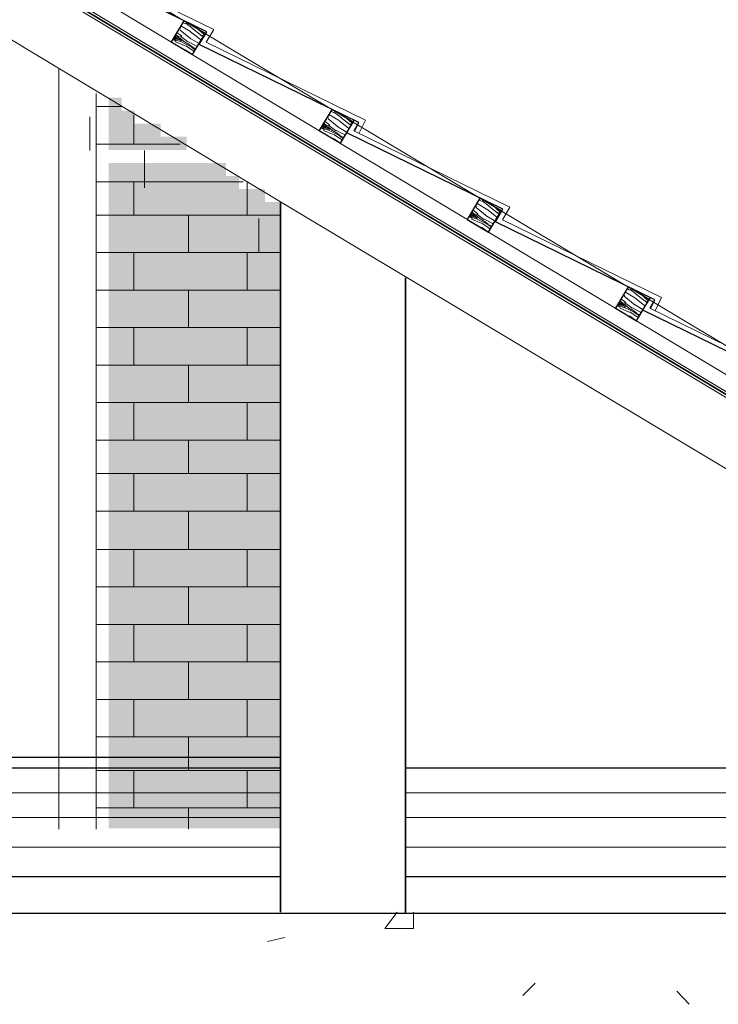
# Model space of a CAD drawing. Header units: millimetres. Extents: x -740 to 33545, y -26688 to 22494.
# Tile 206 of 256: x 9722 to 9864, y 13457 to 13656. Entities that reach past the tile are written whole.
import ezdxf
from ezdxf.lldxf.tags import DXFTag
from ezdxf.xclip import XClip

# ---------------------------------------------------------------- set-up
doc = ezdxf.new("R2010")
doc.units = ezdxf.units.MM
doc.header["$MEASUREMENT"] = 0
doc.header["$XCLIPFRAME"] = 0
for name, color, linetype, lineweight in [('A_istniejące ściany', 252, 'Continuous', 35), ('A_izolacja', 252, 'Continuous', 9), ('A_l.przerywana', 252, 'ICAD_ISO03W100', 9), ('A_ściany projektowane', 252, 'Continuous', 35), ('l. przekrojowa', 252, 'Continuous', 30), ('l.widokowa', 252, 'Continuous', 15), ('l.wypełnien', 252, 'Continuous', 5)]:
    doc.layers.add(name, color=color, linetype=linetype, lineweight=lineweight)
doc.linetypes.add('BATTING', pattern='A,0.00254,-2.54,[134,ltypeshp.shx,S=2.54,R=0,X=-2.54,Y=0],-5.08,[134,ltypeshp.shx,S=2.54,R=180,X=2.54,Y=0],-2.54', length=10.16254)
tags = doc.linetypes.add('ICAD_ISO03W100', pattern=[30, 12, -18]).pattern_tags.tags
tags[6:7] = [DXFTag(74, 4), DXFTag(75, 0), DXFTag(340, '0'), DXFTag(46, 1.0), DXFTag(50, 0.0), DXFTag(44, 0.0), DXFTag(45, 0.0)]
tags[4:5] = [DXFTag(74, 4), DXFTag(75, 0), DXFTag(340, '0'), DXFTag(46, 1.0), DXFTag(50, 0.0), DXFTag(44, 0.0), DXFTag(45, 0.0)]
pattern_1 = [(159.362504, (10544.6766, -2864.7126), (-56.602861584, 22.27366581), [1.11803, -110.68536]), (149.057704, (10543.63, -2864.319), (-3.43511, 13.718601), [1.1, -8.9]), (130.622804, (10542.687, -2863.753), (-12.0119779, 18.8603351), [0.94868, -30.67409]), (336.182704, (10542.0692, -2863.0329), (-65.17972982, 27.41537904), [0.80623, -79.81635]), (334.252104, (10542.8068, -2863.3585), (-90.91028372, 42.84064307), [1.10454, -109.34907]), (315.021504, (10543.8016, -2863.8383), (20.58883636, -24.00207817), [1.23693, -39.99412]), (139.595404, (10543.9905, -2864.3013), (-37.74254931, 34.28557092), [0.60828, -60.21935]), (155.397904, (10543.5273, -2863.907), (73.756594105, -32.55709118), [0.90554, -89.64831]), (323.347104, (10542.7039, -2863.53), (72.04994424, -54.85257296), [1.00499, -99.49377]), (340.367604, (10543.5102, -2864.13), (-39.44916255, 11.99015022), [0.5099, -50.48029]), (154.252104, (10545.3971, -2865.2612), (90.91028372, -42.84064307), [1.10454, -109.34907]), (160.367604, (10544.4022, -2864.7813), (39.44916255, -11.99015022), [1.0198, -49.97039]), (149.057704, (10543.442, -2864.439), (-3.43511, 13.718601), [1.2, -8.8]), (128.501704, (10542.4125, -2863.8217), (-32.600824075, 42.86241375), [0.8544, -84.58564]), (145.2436037, (10541.8806, -2863.15305), (-114.934197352, 80.561340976), [1.50333, -148.82963]), (154.252104, (10540.6455, -2862.296), (90.91028372, -42.84064307), [1.10454, -109.34907]), (149.057704, (10539.651, -2861.816), (-3.43511, 13.718601), [1.1, -8.9]), (143.863304, (10547.284, -2866.39235), (-80.626841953, 59.994272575), [1.10454, -109.34907]), (154.252104, (10546.392, -2865.741), (90.91028372, -42.84064307), [1.10454, -109.34907]), (149.057704, (10547.387, -2866.221), (-3.43511, 13.718601), [0.6, -9.4]), (143.863304, (10546.87225, -2865.9123), (-80.626841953, 59.994272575), [1.10454, -109.34907]), (149.057704, (10545.98, -2865.261), (-3.43511, 13.718601), [1, -9]), (138.752904, (10545.1225, -2864.7468), (46.319423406, -39.427289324), [1.11803, -110.68536]), (143.863304, (10544.2819, -2864.0096), (-80.626841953, 59.994272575), [1.10454, -109.34907]), (154.252104, (10543.3899, -2863.3583), (90.91028372, -42.84064307), [1.10454, -109.34907]), (154.252104, (10542.395, -2862.8785), (90.91028372, -42.84064307), [1.10454, -109.34907]), (157.187804, (10541.4001, -2862.3986), (56.60287446, -22.27362129), [1.41421, -69.29646]), (149.057704, (10540.097, -2861.85), (-3.43511, 13.718601), [1.5, -8.5]), (161.586504, (10537.3546, -2867.2021), (-48.02602469, 17.13187653), [0.92195, -91.27349]), (154.768304, (10536.4798, -2866.9109), (82.333448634, -37.69883899), [1.00499, -99.49377]), (140.927604, (10537.3546, -2867.2021), (-46.31939021, 39.42732166), [0.70711, -70.00357]), (139.595404, (10536.8056, -2866.7564), (-37.74254931, 34.28557092), [1.21655, -59.61107]), (149.057704, (10544.456, -2871.11), (-3.43511, 13.718601), [1.2, -8.8]), (158.520004, (10543.4268, -2870.4926), (48.02602105, -17.13189142), [0.60828, -60.21935]), (307.256304, (10542.8608, -2870.2699), (-20.5888245, 24.00209266), [0.53852, -53.31313]), (316.0631037, (10543.1868, -2870.6985), (-66.908229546, 63.42940353), [1.33417, -132.08247]), (156.182704, (10536.4111, -2866.6365), (65.17972982, -27.41537904), [0.80623, -79.81635]), (141.932704, (10536.4111, -2866.6365), (-54.89625662, 44.56906099), [0.80623, -79.81635]), (149.057704, (10544.353, -2871.281), (-3.43511, 13.718601), [0.8, -9.2]), (315.021504, (10543.667, -2870.8698), (20.58883636, -24.00207817), [0.82462, -40.40644]), (152.4242037, (10542.6206, -2869.89267), (142.371487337, -73.690973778), [1.70294, -168.59093]), (151.3483037, (10541.1111, -2869.10434), (210.9862617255, -114.825071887), [2.502, -247.69792]), (145.8779037, (10538.91546, -2867.9047), (-140.664851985, 95.986453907), [1.80278, -178.47479]), (139.595404, (10537.423, -2866.8934), (-37.74254931, 34.28557092), [1.82483, -59.0028]), (138.752904, (10543.9933, -2871.8815), (46.319423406, -39.427289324), [1.11803, -110.68536]), (133.112304, (10543.1527, -2871.1444), (29.16567905, -29.14383716), [1.45602, -71.34508]), (149.057704, (10542.158, -2870.081), (-3.43511, 13.718601), [1.3, -8.7]), (157.187804, (10541.0426, -2869.413), (56.60287446, -22.27362129), [1.41421, -69.29646]), (145.4814037, (10539.739, -2868.86476), (-123.511143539, 85.702961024), [1.60312, -158.70907]), (157.8039037, (10538.4181, -2867.9563), (-65.17975129, 27.415322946), [1.31529, -130.21417]), (163.093904, (10537.2003, -2867.4594), (30.87230726, -6.84840007), [1.23693, -39.99412]), (149.057704, (10536.017, -2867.1), (-3.43511, 13.718601), [0.7, -9.3]), (334.252104, (10542.6206, -2869.8927), (-90.91028372, 42.84064307), [2.20907, -108.24454]), (153.8213037, (10544.816, -2870.5092), (99.487122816, -47.982421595), [2.40832, -118.00763]), (149.057704, (10542.655, -2869.447), (-3.43511, 13.718601), [2.3, -7.7]), (144.9721037, (10540.682, -2868.26416), (-106.357399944, 75.419513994), [2.80713, -137.54955]), (149.057704, (10538.383, -2866.653), (-3.43511, 13.718601), [2.5, -7.5]), (141.932704, (10543.7362, -2872.3104), (-54.89625662, 44.56906099), [2.41868, -78.2039]), (142.717504, (10541.832, -2870.8191), (-63.47308699, 49.71082968), [1.81108, -88.74277]), (151.5473037, (10540.39103, -2869.722), (193.832658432, -104.541388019), [2.30217, -227.91512]), (155.5775037, (10538.36694, -2868.62517), (238.423480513, -107.954817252), [3.52278, -348.75552]), (146.0449037, (10547.07836, -2866.7354), (-149.241636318, 101.128308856), [1.90263, -188.36035]), (157.187804, (10545.5002, -2865.6727), (56.60287446, -22.27362129), [2.12132, -68.58936]), (151.4436037, (10543.5448, -2864.85026), (202.409342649, -109.683439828), [2.40208, -237.80616]), (138.4380037, (10541.4349, -2863.702), (84.061866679, -73.712972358), [1.62788, -161.16032]), (149.057704, (10540.217, -2862.622), (-3.43511, 13.718601), [2, -8]), (152.2375037, (10547.69537, -2865.7062), (150.948250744, -78.832896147), [1.80278, -178.47479]), (143.0487037, (10546.1001, -2864.86646), (80.626813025, -59.994302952), [1.9105, -189.13923]), (142.3479037, (10544.57335, -2863.718), (72.049995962, -54.8525173), [1.71172, -169.4607]), (154.768304, (10543.2181, -2862.6724), (82.333448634, -37.69883899), [2.00998, -98.48878]), (161.1525037, (10541.3999, -2861.81554), (87.475214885, -29.12193258), [1.43178, -141.74643]), (139.595404, (10540.0449, -2861.353), (-37.74254931, 34.28557092), [1.21655, -59.61107]), (145.2436037, (10546.71844, -2867.3358), (-114.934197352, 80.561340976), [1.50333, -148.82963]), (161.8620037, (10545.48332, -2866.47877), (126.924380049, -41.11204913), [2.2561, -223.35418]), (149.057704, (10543.339, -2865.776), (-3.43511, 13.718601), [2.5, -7.5]), (143.6174037, (10541.1951, -2864.491), (89.203704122, -65.136000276), [2.1095, -208.84073]), (142.3479037, (10539.4968, -2863.2397), (72.049995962, -54.8525173), [1.71172, -169.4607]), (149.057704, (10548.055, -2865.106), (-3.43511, 13.718601), [1.7, -8.3]), (140.927604, (10546.5972, -2864.2317), (-46.31939021, 39.42732166), [2.82843, -67.88225]), (151.4436037, (10544.40137, -2862.44896), (202.409342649, -109.683439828), [2.40208, -237.80616]), (154.5852037, (10542.2915, -2861.3007), (-190.3974003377, 90.8230770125), [3.11448, -308.33375]), (142.2149037, (10543.3763, -2872.91076), (135.523009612, -104.563449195), [2.51794, -249.27563]), (149.057704, (10541.386, -2871.368), (-3.43511, 13.718601), [2.8, -7.2]), (152.7099037, (10538.98482, -2869.92833), (276.1659606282, -142.2405109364), [4.70956, -466.24691]), (149.057704, (10545.176, -2869.909), (-3.43511, 13.718601), [2.4, -7.6]), (144.2941037, (10543.1175, -2868.67484), (-89.203719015, 65.135987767), [2.40832, -118.00763]), (150.9053037, (10541.16186, -2867.2693), (262.447391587, -145.6755583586), [3.10161, -307.05964]), (151.7840037, (10538.4516, -2865.7611), (176.678841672, -94.258088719), [2.10238, -208.13558]), (154.252104, (10545.9986, -2868.5366), (90.91028372, -42.84064307), [2.20907, -108.24454]), (149.057704, (10544.009, -2867.577), (-3.43511, 13.718601), [3.2, -6.8]), (147.1485037, (10541.26425, -2865.93156), (-243.586937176, 157.6876763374), [3.00167, -297.16495]), (145.4814037, (10538.7426, -2864.30327), (-123.511143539, 85.702961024), [1.60312, -158.70907])]

# ---------------------------------------------------------------- blocks, each defined once
blk = doc.blocks.new('MF2E3FB70')
at = {"true_color": 0xffffff}
blk.add_hatch(color=7, dxfattribs=at).paths.add_polyline_path([(159.159, 252.663), (159.159, 232.162), (172.132, 232.162), (172.132, 252.663)])

msp = doc.modelspace()

# ---------------------------------------------------------------- hatches: boundary and pattern name
at = {"layer": 'l.wypełnien'}
h = msp.add_hatch(dxfattribs=at)
h.set_pattern_fill('WOOD8', color=256, scale=10, angle=149.0577, style=0)
h.set_pattern_definition([(159.362504, (10484.6386, -2828.7204), (-56.602861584, 22.27366581), [1.11803, -110.68536]), (149.057704, (10483.592, -2828.326), (-3.43511, 13.718601), [1.1, -8.9]), (130.622804, (10482.649, -2827.7608), (-12.0119779, 18.8603351), [0.94868, -30.67409]), (336.182704, (10482.0312, -2827.0407), (-65.17972982, 27.41537904), [0.80623, -79.81635]), (334.252104, (10482.7688, -2827.3663), (-90.91028372, 42.84064307), [1.10454, -109.34907]), (315.021504, (10483.7637, -2827.846), (20.58883636, -24.00207817), [1.23693, -39.99412]), (139.595404, (10483.9525, -2828.3091), (-37.74254931, 34.28557092), [0.60828, -60.21935]), (155.397904, (10483.4893, -2827.9148), (73.756594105, -32.55709118), [0.90554, -89.64831]), (323.347104, (10482.666, -2827.5378), (72.04994424, -54.85257296), [1.00499, -99.49377]), (340.367604, (10483.4722, -2828.1378), (-39.44916255, 11.99015022), [0.5099, -50.48029]), (154.252104, (10485.3591, -2829.26895), (90.91028372, -42.84064307), [1.10454, -109.34907]), (160.367604, (10484.3643, -2828.7891), (39.44916255, -11.99015022), [1.0198, -49.97039]), (149.057704, (10483.404, -2828.446), (-3.43511, 13.718601), [1.2, -8.8]), (128.501704, (10482.3745, -2827.8295), (-32.600824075, 42.86241375), [0.8544, -84.58564]), (145.2436037, (10481.8426, -2827.1608), (-114.934197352, 80.561340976), [1.50333, -148.82963]), (154.252104, (10480.6075, -2826.3038), (90.91028372, -42.84064307), [1.10454, -109.34907]), (149.057704, (10479.613, -2825.824), (-3.43511, 13.718601), [1.1, -8.9]), (143.863304, (10487.246, -2830.4001), (-80.626841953, 59.994272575), [1.10454, -109.34907]), (154.252104, (10486.354, -2829.7488), (90.91028372, -42.84064307), [1.10454, -109.34907]), (149.057704, (10487.349, -2830.229), (-3.43511, 13.718601), [0.6, -9.4]), (143.863304, (10486.8343, -2829.9201), (-80.626841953, 59.994272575), [1.10454, -109.34907]), (149.057704, (10485.942, -2829.269), (-3.43511, 13.718601), [1, -9]), (138.752904, (10485.0845, -2828.7546), (46.319423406, -39.427289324), [1.11803, -110.68536]), (143.863304, (10484.2439, -2828.0174), (-80.626841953, 59.994272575), [1.10454, -109.34907]), (154.252104, (10483.3519, -2827.3661), (90.91028372, -42.84064307), [1.10454, -109.34907]), (154.252104, (10482.357, -2826.8862), (90.91028372, -42.84064307), [1.10454, -109.34907]), (157.187804, (10481.3621, -2826.4064), (56.60287446, -22.27362129), [1.41421, -69.29646]), (149.057704, (10480.059, -2825.858), (-3.43511, 13.718601), [1.5, -8.5]), (161.586504, (10477.3166, -2831.2099), (-48.02602469, 17.13187653), [0.92195, -91.27349]), (154.768304, (10476.4418, -2830.9187), (82.333448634, -37.69883899), [1.00499, -99.49377]), (140.927604, (10477.3166, -2831.2099), (-46.31939021, 39.42732166), [0.70711, -70.00357]), (139.595404, (10476.7676, -2830.7642), (-37.74254931, 34.28557092), [1.21655, -59.61107]), (149.057704, (10484.418, -2835.117), (-3.43511, 13.718601), [1.2, -8.8]), (158.520004, (10483.3889, -2834.5004), (48.02602105, -17.13189142), [0.60828, -60.21935]), (307.256304, (10482.8228, -2834.2777), (-20.5888245, 24.00209266), [0.53852, -53.31313]), (316.0631037, (10483.1488, -2834.7063), (-66.908229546, 63.42940353), [1.33417, -132.08247]), (156.182704, (10476.3731, -2830.6443), (65.17972982, -27.41537904), [0.80623, -79.81635]), (141.932704, (10476.3731, -2830.6443), (-54.89625662, 44.56906099), [0.80623, -79.81635]), (149.057704, (10484.315, -2835.289), (-3.43511, 13.718601), [0.8, -9.2]), (315.021504, (10483.629, -2834.8776), (20.58883636, -24.00207817), [0.82462, -40.40644]), (152.4242037, (10482.5826, -2833.90045), (142.371487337, -73.690973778), [1.70294, -168.59093]), (151.3483037, (10481.0731, -2833.11212), (210.9862617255, -114.825071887), [2.502, -247.69792]), (145.8779037, (10478.8775, -2831.91245), (-140.664851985, 95.986453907), [1.80278, -178.47479]), (139.595404, (10477.385, -2830.9012), (-37.74254931, 34.28557092), [1.82483, -59.0028]), (138.752904, (10483.9553, -2835.8893), (46.319423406, -39.427289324), [1.11803, -110.68536]), (133.112304, (10483.1147, -2835.1522), (29.16567905, -29.14383716), [1.45602, -71.34508]), (149.057704, (10482.12, -2834.089), (-3.43511, 13.718601), [1.3, -8.7]), (157.187804, (10481.0046, -2833.4208), (56.60287446, -22.27362129), [1.41421, -69.29646]), (145.4814037, (10479.701, -2832.87254), (-123.511143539, 85.702961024), [1.60312, -158.70907]), (157.8039037, (10478.38015, -2831.9641), (-65.17975129, 27.415322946), [1.31529, -130.21417]), (163.093904, (10477.1623, -2831.4672), (30.87230726, -6.84840007), [1.23693, -39.99412]), (149.057704, (10475.979, -2831.107), (-3.43511, 13.718601), [0.7, -9.3]), (334.252104, (10482.5826, -2833.90045), (-90.91028372, 42.84064307), [2.20907, -108.24454]), (153.8213037, (10484.778, -2834.517), (99.487122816, -47.982421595), [2.40832, -118.00763]), (149.057704, (10482.617, -2833.455), (-3.43511, 13.718601), [2.3, -7.7]), (144.9721037, (10480.64404, -2832.27194), (-106.357399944, 75.419513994), [2.80713, -137.54955]), (149.057704, (10478.345, -2830.661), (-3.43511, 13.718601), [2.5, -7.5]), (141.932704, (10483.6982, -2836.3182), (-54.89625662, 44.56906099), [2.41868, -78.2039]), (142.717504, (10481.794, -2834.8268), (-63.47308699, 49.71082968), [1.81108, -88.74277]), (151.5473037, (10480.35304, -2833.7298), (193.832658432, -104.541388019), [2.30217, -227.91512]), (155.5775037, (10478.32895, -2832.63295), (238.423480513, -107.954817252), [3.52278, -348.75552]), (146.0449037, (10487.04037, -2830.7432), (-149.241636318, 101.128308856), [1.90263, -188.36035]), (157.187804, (10485.4622, -2829.6805), (56.60287446, -22.27362129), [2.12132, -68.58936]), (151.4436037, (10483.5068, -2828.85805), (202.409342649, -109.683439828), [2.40208, -237.80616]), (138.4380037, (10481.3969, -2827.7098), (84.061866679, -73.712972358), [1.62788, -161.16032]), (149.057704, (10480.179, -2826.63), (-3.43511, 13.718601), [2, -8]), (152.2375037, (10487.6574, -2829.714), (150.948250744, -78.832896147), [1.80278, -178.47479]), (143.0487037, (10486.0621, -2828.87424), (80.626813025, -59.994302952), [1.9105, -189.13923]), (142.3479037, (10484.53536, -2827.72577), (72.049995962, -54.8525173), [1.71172, -169.4607]), (154.768304, (10483.1801, -2826.6801), (82.333448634, -37.69883899), [2.00998, -98.48878]), (161.1525037, (10481.3619, -2825.8233), (87.475214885, -29.12193258), [1.43178, -141.74643]), (139.595404, (10480.0069, -2825.3608), (-37.74254931, 34.28557092), [1.21655, -59.61107]), (145.2436037, (10486.68045, -2831.3436), (-114.934197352, 80.561340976), [1.50333, -148.82963]), (161.8620037, (10485.44533, -2830.48656), (126.924380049, -41.11204913), [2.2561, -223.35418]), (149.057704, (10483.301, -2829.784), (-3.43511, 13.718601), [2.5, -7.5]), (143.6174037, (10481.15713, -2828.4988), (89.203704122, -65.136000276), [2.1095, -208.84073]), (142.3479037, (10479.4588, -2827.2475), (72.049995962, -54.8525173), [1.71172, -169.4607]), (149.057704, (10488.017, -2829.114), (-3.43511, 13.718601), [1.7, -8.3]), (140.927604, (10486.5592, -2828.2395), (-46.31939021, 39.42732166), [2.82843, -67.88225]), (151.4436037, (10484.3634, -2826.45674), (202.409342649, -109.683439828), [2.40208, -237.80616]), (154.5852037, (10482.25352, -2825.3085), (-190.3974003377, 90.8230770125), [3.11448, -308.33375]), (142.2149037, (10483.3383, -2836.91854), (135.523009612, -104.563449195), [2.51794, -249.27563]), (149.057704, (10481.348, -2835.376), (-3.43511, 13.718601), [2.8, -7.2]), (152.7099037, (10478.94683, -2833.93611), (276.1659606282, -142.2405109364), [4.70956, -466.24691]), (149.057704, (10485.138, -2833.917), (-3.43511, 13.718601), [2.4, -7.6]), (144.2941037, (10483.0795, -2832.6826), (-89.203719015, 65.135987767), [2.40832, -118.00763]), (150.9053037, (10481.12387, -2831.27707), (262.447391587, -145.6755583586), [3.10161, -307.05964]), (151.7840037, (10478.4136, -2829.7689), (176.678841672, -94.258088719), [2.10238, -208.13558]), (154.252104, (10485.9606, -2832.54435), (90.91028372, -42.84064307), [2.20907, -108.24454]), (149.057704, (10483.971, -2831.585), (-3.43511, 13.718601), [3.2, -6.8]), (147.1485037, (10481.22626, -2829.93934), (-243.586937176, 157.6876763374), [3.00167, -297.16495]), (145.4814037, (10478.7046, -2828.31105), (-123.511143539, 85.702961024), [1.60312, -158.70907])])
h.paths.add_polyline_path([(9752.73, 13651.9), (9757.02, 13649.33), (9759.59, 13653.62), (9755.3, 13656.19)])
h = msp.add_hatch(dxfattribs=at)
h.set_pattern_fill('WOOD8', color=256, scale=10, angle=149.0577, style=0)
h.set_pattern_definition([(159.362504, (10514.6576, -2846.7165), (-56.602861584, 22.27366581), [1.11803, -110.68536]), (149.057704, (10513.611, -2846.322), (-3.43511, 13.718601), [1.1, -8.9]), (130.622804, (10512.668, -2845.757), (-12.0119779, 18.8603351), [0.94868, -30.67409]), (336.182704, (10512.0502, -2845.0368), (-65.17972982, 27.41537904), [0.80623, -79.81635]), (334.252104, (10512.7878, -2845.3624), (-90.91028372, 42.84064307), [1.10454, -109.34907]), (315.021504, (10513.7827, -2845.8422), (20.58883636, -24.00207817), [1.23693, -39.99412]), (139.595404, (10513.9715, -2846.3052), (-37.74254931, 34.28557092), [0.60828, -60.21935]), (155.397904, (10513.5083, -2845.9109), (73.756594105, -32.55709118), [0.90554, -89.64831]), (323.347104, (10512.6849, -2845.5339), (72.04994424, -54.85257296), [1.00499, -99.49377]), (340.367604, (10513.4912, -2846.1339), (-39.44916255, 11.99015022), [0.5099, -50.48029]), (154.252104, (10515.3781, -2847.2651), (90.91028372, -42.84064307), [1.10454, -109.34907]), (160.367604, (10514.3833, -2846.7852), (39.44916255, -11.99015022), [1.0198, -49.97039]), (149.057704, (10513.423, -2846.443), (-3.43511, 13.718601), [1.2, -8.8]), (128.501704, (10512.3935, -2845.8256), (-32.600824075, 42.86241375), [0.8544, -84.58564]), (145.2436037, (10511.8616, -2845.15694), (-114.934197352, 80.561340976), [1.50333, -148.82963]), (154.252104, (10510.6265, -2844.2999), (90.91028372, -42.84064307), [1.10454, -109.34907]), (149.057704, (10509.632, -2843.82), (-3.43511, 13.718601), [1.1, -8.9]), (143.863304, (10517.265, -2848.3962), (-80.626841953, 59.994272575), [1.10454, -109.34907]), (154.252104, (10516.373, -2847.7449), (90.91028372, -42.84064307), [1.10454, -109.34907]), (149.057704, (10517.368, -2848.225), (-3.43511, 13.718601), [0.6, -9.4]), (143.863304, (10516.8533, -2847.9162), (-80.626841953, 59.994272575), [1.10454, -109.34907]), (149.057704, (10515.961, -2847.265), (-3.43511, 13.718601), [1, -9]), (138.752904, (10515.1035, -2846.7507), (46.319423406, -39.427289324), [1.11803, -110.68536]), (143.863304, (10514.2629, -2846.0135), (-80.626841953, 59.994272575), [1.10454, -109.34907]), (154.252104, (10513.3709, -2845.3622), (90.91028372, -42.84064307), [1.10454, -109.34907]), (154.252104, (10512.376, -2844.88235), (90.91028372, -42.84064307), [1.10454, -109.34907]), (157.187804, (10511.3811, -2844.4025), (56.60287446, -22.27362129), [1.41421, -69.29646]), (149.057704, (10510.078, -2843.854), (-3.43511, 13.718601), [1.5, -8.5]), (161.586504, (10507.3356, -2849.206), (-48.02602469, 17.13187653), [0.92195, -91.27349]), (154.768304, (10506.4608, -2848.9148), (82.333448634, -37.69883899), [1.00499, -99.49377]), (140.927604, (10507.3356, -2849.206), (-46.31939021, 39.42732166), [0.70711, -70.00357]), (139.595404, (10506.7866, -2848.7603), (-37.74254931, 34.28557092), [1.21655, -59.61107]), (149.057704, (10514.437, -2853.114), (-3.43511, 13.718601), [1.2, -8.8]), (158.520004, (10513.4078, -2852.4965), (48.02602105, -17.13189142), [0.60828, -60.21935]), (307.256304, (10512.8418, -2852.2738), (-20.5888245, 24.00209266), [0.53852, -53.31313]), (316.0631037, (10513.1678, -2852.7024), (-66.908229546, 63.42940353), [1.33417, -132.08247]), (156.182704, (10506.3921, -2848.6404), (65.17972982, -27.41537904), [0.80623, -79.81635]), (141.932704, (10506.3921, -2848.6404), (-54.89625662, 44.56906099), [0.80623, -79.81635]), (149.057704, (10514.334, -2853.285), (-3.43511, 13.718601), [0.8, -9.2]), (315.021504, (10513.648, -2852.8737), (20.58883636, -24.00207817), [0.82462, -40.40644]), (152.4242037, (10512.6016, -2851.89656), (142.371487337, -73.690973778), [1.70294, -168.59093]), (151.3483037, (10511.0921, -2851.10823), (210.9862617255, -114.825071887), [2.502, -247.69792]), (145.8779037, (10508.89647, -2849.90856), (-140.664851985, 95.986453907), [1.80278, -178.47479]), (139.595404, (10507.404, -2848.8973), (-37.74254931, 34.28557092), [1.82483, -59.0028]), (138.752904, (10513.9743, -2853.8854), (46.319423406, -39.427289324), [1.11803, -110.68536]), (133.112304, (10513.1337, -2853.1483), (29.16567905, -29.14383716), [1.45602, -71.34508]), (149.057704, (10512.139, -2852.085), (-3.43511, 13.718601), [1.3, -8.7]), (157.187804, (10511.0236, -2851.417), (56.60287446, -22.27362129), [1.41421, -69.29646]), (145.4814037, (10509.72, -2850.86865), (-123.511143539, 85.702961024), [1.60312, -158.70907]), (157.8039037, (10508.39914, -2849.9602), (-65.17975129, 27.415322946), [1.31529, -130.21417]), (163.093904, (10507.1813, -2849.4633), (30.87230726, -6.84840007), [1.23693, -39.99412]), (149.057704, (10505.998, -2849.104), (-3.43511, 13.718601), [0.7, -9.3]), (334.252104, (10512.6016, -2851.8966), (-90.91028372, 42.84064307), [2.20907, -108.24454]), (153.8213037, (10514.797, -2852.5131), (99.487122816, -47.982421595), [2.40832, -118.00763]), (149.057704, (10512.636, -2851.451), (-3.43511, 13.718601), [2.3, -7.7]), (144.9721037, (10510.66304, -2850.26805), (-106.357399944, 75.419513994), [2.80713, -137.54955]), (149.057704, (10508.364, -2848.657), (-3.43511, 13.718601), [2.5, -7.5]), (141.932704, (10513.7172, -2854.3143), (-54.89625662, 44.56906099), [2.41868, -78.2039]), (142.717504, (10511.813, -2852.823), (-63.47308699, 49.71082968), [1.81108, -88.74277]), (151.5473037, (10510.37204, -2851.7259), (193.832658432, -104.541388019), [2.30217, -227.91512]), (155.5775037, (10508.34794, -2850.62906), (238.423480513, -107.954817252), [3.52278, -348.75552]), (146.0449037, (10517.05936, -2848.7393), (-149.241636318, 101.128308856), [1.90263, -188.36035]), (157.187804, (10515.4812, -2847.6766), (56.60287446, -22.27362129), [2.12132, -68.58936]), (151.4436037, (10513.5258, -2846.85415), (202.409342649, -109.683439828), [2.40208, -237.80616]), (138.4380037, (10511.4159, -2845.7059), (84.061866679, -73.712972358), [1.62788, -161.16032]), (149.057704, (10510.198, -2844.626), (-3.43511, 13.718601), [2, -8]), (152.2375037, (10517.67637, -2847.7101), (150.948250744, -78.832896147), [1.80278, -178.47479]), (143.0487037, (10516.0811, -2846.87035), (80.626813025, -59.994302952), [1.9105, -189.13923]), (142.3479037, (10514.55435, -2845.7219), (72.049995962, -54.8525173), [1.71172, -169.4607]), (154.768304, (10513.1991, -2844.6762), (82.333448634, -37.69883899), [2.00998, -98.48878]), (161.1525037, (10511.3809, -2843.8194), (87.475214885, -29.12193258), [1.43178, -141.74643]), (139.595404, (10510.0259, -2843.3569), (-37.74254931, 34.28557092), [1.21655, -59.61107]), (145.2436037, (10516.69944, -2849.3397), (-114.934197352, 80.561340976), [1.50333, -148.82963]), (161.8620037, (10515.46433, -2848.48267), (126.924380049, -41.11204913), [2.2561, -223.35418]), (149.057704, (10513.32, -2847.78), (-3.43511, 13.718601), [2.5, -7.5]), (143.6174037, (10511.1761, -2846.4949), (89.203704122, -65.136000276), [2.1095, -208.84073]), (142.3479037, (10509.4778, -2845.2436), (72.049995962, -54.8525173), [1.71172, -169.4607]), (149.057704, (10518.036, -2847.11), (-3.43511, 13.718601), [1.7, -8.3]), (140.927604, (10516.5782, -2846.2356), (-46.31939021, 39.42732166), [2.82843, -67.88225]), (151.4436037, (10514.38238, -2844.45285), (202.409342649, -109.683439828), [2.40208, -237.80616]), (154.5852037, (10512.27252, -2843.3046), (-190.3974003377, 90.8230770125), [3.11448, -308.33375]), (142.2149037, (10513.3573, -2854.91465), (135.523009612, -104.563449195), [2.51794, -249.27563]), (149.057704, (10511.367, -2853.372), (-3.43511, 13.718601), [2.8, -7.2]), (152.7099037, (10508.96582, -2851.93222), (276.1659606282, -142.2405109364), [4.70956, -466.24691]), (149.057704, (10515.157, -2851.913), (-3.43511, 13.718601), [2.4, -7.6]), (144.2941037, (10513.0985, -2850.6787), (-89.203719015, 65.135987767), [2.40832, -118.00763]), (150.9053037, (10511.14286, -2849.27318), (262.447391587, -145.6755583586), [3.10161, -307.05964]), (151.7840037, (10508.4326, -2847.765), (176.678841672, -94.258088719), [2.10238, -208.13558]), (154.252104, (10515.9796, -2850.5405), (90.91028372, -42.84064307), [2.20907, -108.24454]), (149.057704, (10513.99, -2849.581), (-3.43511, 13.718601), [3.2, -6.8]), (147.1485037, (10511.24526, -2847.93545), (-243.586937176, 157.6876763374), [3.00167, -297.16495]), (145.4814037, (10508.7236, -2846.30716), (-123.511143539, 85.702961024), [1.60312, -158.70907])])
h.paths.add_polyline_path([(9782.75, 13633.91), (9787.04, 13631.34), (9789.61, 13635.63), (9785.32, 13638.2)])
h = msp.add_hatch(dxfattribs=at)
h.set_pattern_fill('WOOD8', color=256, scale=10, angle=149.0577, style=0)
h.set_pattern_definition(pattern_1)
h.paths.add_polyline_path([(9812.77, 13615.91), (9817.06, 13613.34), (9819.63, 13617.63), (9815.34, 13620.2)])
h = msp.add_hatch(dxfattribs=at)
h.set_pattern_fill('WOOD8', color=256, scale=10, angle=149.0577, style=0)
h.set_pattern_definition(pattern_1)
h.paths.add_polyline_path([(9812.77, 13615.91), (9817.06, 13613.34), (9819.63, 13617.63), (9815.34, 13620.2)])
h = msp.add_hatch(dxfattribs=at)
h.set_pattern_fill('WOOD8', color=256, scale=10, angle=149.0577, style=0)
h.set_pattern_definition([(159.362504, (10574.6956, -2882.70875), (-56.602861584, 22.27366581), [1.11803, -110.68536]), (149.057704, (10573.649, -2882.315), (-3.43511, 13.718601), [1.1, -8.9]), (130.622804, (10572.706, -2881.749), (-12.0119779, 18.8603351), [0.94868, -30.67409]), (336.182704, (10572.0882, -2881.029), (-65.17972982, 27.41537904), [0.80623, -79.81635]), (334.252104, (10572.8258, -2881.3546), (-90.91028372, 42.84064307), [1.10454, -109.34907]), (315.021504, (10573.8206, -2881.8344), (20.58883636, -24.00207817), [1.23693, -39.99412]), (139.595404, (10574.0095, -2882.2974), (-37.74254931, 34.28557092), [0.60828, -60.21935]), (155.397904, (10573.5463, -2881.9031), (73.756594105, -32.55709118), [0.90554, -89.64831]), (323.347104, (10572.7229, -2881.5261), (72.04994424, -54.85257296), [1.00499, -99.49377]), (340.367604, (10573.5292, -2882.126), (-39.44916255, 11.99015022), [0.5099, -50.48029]), (154.252104, (10575.4161, -2883.2573), (90.91028372, -42.84064307), [1.10454, -109.34907]), (160.367604, (10574.4212, -2882.7775), (39.44916255, -11.99015022), [1.0198, -49.97039]), (149.057704, (10573.461, -2882.435), (-3.43511, 13.718601), [1.2, -8.8]), (128.501704, (10572.4315, -2881.8178), (-32.600824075, 42.86241375), [0.8544, -84.58564]), (145.2436037, (10571.8996, -2881.14916), (-114.934197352, 80.561340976), [1.50333, -148.82963]), (154.252104, (10570.6645, -2880.2921), (90.91028372, -42.84064307), [1.10454, -109.34907]), (149.057704, (10569.67, -2879.812), (-3.43511, 13.718601), [1.1, -8.9]), (143.863304, (10577.303, -2884.3885), (-80.626841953, 59.994272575), [1.10454, -109.34907]), (154.252104, (10576.411, -2883.7371), (90.91028372, -42.84064307), [1.10454, -109.34907]), (149.057704, (10577.406, -2884.217), (-3.43511, 13.718601), [0.6, -9.4]), (143.863304, (10576.89125, -2883.9084), (-80.626841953, 59.994272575), [1.10454, -109.34907]), (149.057704, (10575.999, -2883.257), (-3.43511, 13.718601), [1, -9]), (138.752904, (10575.1415, -2882.7429), (46.319423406, -39.427289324), [1.11803, -110.68536]), (143.863304, (10574.3009, -2882.00575), (-80.626841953, 59.994272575), [1.10454, -109.34907]), (154.252104, (10573.4089, -2881.3544), (90.91028372, -42.84064307), [1.10454, -109.34907]), (154.252104, (10572.414, -2880.8746), (90.91028372, -42.84064307), [1.10454, -109.34907]), (157.187804, (10571.4191, -2880.3947), (56.60287446, -22.27362129), [1.41421, -69.29646]), (149.057704, (10570.116, -2879.846), (-3.43511, 13.718601), [1.5, -8.5]), (161.586504, (10567.3736, -2885.1982), (-48.02602469, 17.13187653), [0.92195, -91.27349]), (154.768304, (10566.4988, -2884.907), (82.333448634, -37.69883899), [1.00499, -99.49377]), (140.927604, (10567.3736, -2885.1982), (-46.31939021, 39.42732166), [0.70711, -70.00357]), (139.595404, (10566.8246, -2884.7525), (-37.74254931, 34.28557092), [1.21655, -59.61107]), (149.057704, (10574.475, -2889.106), (-3.43511, 13.718601), [1.2, -8.8]), (158.520004, (10573.4458, -2888.4887), (48.02602105, -17.13189142), [0.60828, -60.21935]), (307.256304, (10572.8798, -2888.266), (-20.5888245, 24.00209266), [0.53852, -53.31313]), (316.0631037, (10573.2058, -2888.6946), (-66.908229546, 63.42940353), [1.33417, -132.08247]), (156.182704, (10566.4301, -2884.6326), (65.17972982, -27.41537904), [0.80623, -79.81635]), (141.932704, (10566.4301, -2884.6326), (-54.89625662, 44.56906099), [0.80623, -79.81635]), (149.057704, (10574.372, -2889.277), (-3.43511, 13.718601), [0.8, -9.2]), (315.021504, (10573.686, -2888.866), (20.58883636, -24.00207817), [0.82462, -40.40644]), (152.4242037, (10572.6396, -2887.8888), (142.371487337, -73.690973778), [1.70294, -168.59093]), (151.3483037, (10571.1301, -2887.10045), (210.9862617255, -114.825071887), [2.502, -247.69792]), (145.8779037, (10568.93446, -2885.9008), (-140.664851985, 95.986453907), [1.80278, -178.47479]), (139.595404, (10567.442, -2884.8895), (-37.74254931, 34.28557092), [1.82483, -59.0028]), (138.752904, (10574.0123, -2889.87765), (46.319423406, -39.427289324), [1.11803, -110.68536]), (133.112304, (10573.1717, -2889.1405), (29.16567905, -29.14383716), [1.45602, -71.34508]), (149.057704, (10572.177, -2888.078), (-3.43511, 13.718601), [1.3, -8.7]), (157.187804, (10571.0616, -2887.4092), (56.60287446, -22.27362129), [1.41421, -69.29646]), (145.4814037, (10569.758, -2886.86087), (-123.511143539, 85.702961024), [1.60312, -158.70907]), (157.8039037, (10568.4371, -2885.9524), (-65.17975129, 27.415322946), [1.31529, -130.21417]), (163.093904, (10567.2193, -2885.4555), (30.87230726, -6.84840007), [1.23693, -39.99412]), (149.057704, (10566.036, -2885.096), (-3.43511, 13.718601), [0.7, -9.3]), (334.252104, (10572.6396, -2887.8888), (-90.91028372, 42.84064307), [2.20907, -108.24454]), (153.8213037, (10574.835, -2888.50535), (99.487122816, -47.982421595), [2.40832, -118.00763]), (149.057704, (10572.674, -2887.443), (-3.43511, 13.718601), [2.3, -7.7]), (144.9721037, (10570.701, -2886.2603), (-106.357399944, 75.419513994), [2.80713, -137.54955]), (149.057704, (10568.402, -2884.649), (-3.43511, 13.718601), [2.5, -7.5]), (141.932704, (10573.7552, -2890.3065), (-54.89625662, 44.56906099), [2.41868, -78.2039]), (142.717504, (10571.851, -2888.8152), (-63.47308699, 49.71082968), [1.81108, -88.74277]), (151.5473037, (10570.41003, -2887.7181), (193.832658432, -104.541388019), [2.30217, -227.91512]), (155.5775037, (10568.38593, -2886.62128), (238.423480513, -107.954817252), [3.52278, -348.75552]), (146.0449037, (10577.09735, -2884.73153), (-149.241636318, 101.128308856), [1.90263, -188.36035]), (157.187804, (10575.5192, -2883.6688), (56.60287446, -22.27362129), [2.12132, -68.58936]), (151.4436037, (10573.56378, -2882.84637), (202.409342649, -109.683439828), [2.40208, -237.80616]), (138.4380037, (10571.4539, -2881.6981), (84.061866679, -73.712972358), [1.62788, -161.16032]), (149.057704, (10570.236, -2880.618), (-3.43511, 13.718601), [2, -8]), (152.2375037, (10577.71436, -2883.7023), (150.948250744, -78.832896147), [1.80278, -178.47479]), (143.0487037, (10576.1191, -2882.86257), (80.626813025, -59.994302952), [1.9105, -189.13923]), (142.3479037, (10574.59234, -2881.7141), (72.049995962, -54.8525173), [1.71172, -169.4607]), (154.768304, (10573.2371, -2880.6685), (82.333448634, -37.69883899), [2.00998, -98.48878]), (161.1525037, (10571.4189, -2879.81165), (87.475214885, -29.12193258), [1.43178, -141.74643]), (139.595404, (10570.0639, -2879.3491), (-37.74254931, 34.28557092), [1.21655, -59.61107]), (145.2436037, (10576.7374, -2885.3319), (-114.934197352, 80.561340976), [1.50333, -148.82963]), (161.8620037, (10575.5023, -2884.4749), (126.924380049, -41.11204913), [2.2561, -223.35418]), (149.057704, (10573.358, -2883.773), (-3.43511, 13.718601), [2.5, -7.5]), (143.6174037, (10571.2141, -2882.4871), (89.203704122, -65.136000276), [2.1095, -208.84073]), (142.3479037, (10569.5158, -2881.2358), (72.049995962, -54.8525173), [1.71172, -169.4607]), (149.057704, (10578.074, -2883.102), (-3.43511, 13.718601), [1.7, -8.3]), (140.927604, (10576.6162, -2882.2278), (-46.31939021, 39.42732166), [2.82843, -67.88225]), (151.4436037, (10574.42037, -2880.44507), (202.409342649, -109.683439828), [2.40208, -237.80616]), (154.5852037, (10572.3105, -2879.29682), (-190.3974003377, 90.8230770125), [3.11448, -308.33375]), (142.2149037, (10573.3953, -2890.90687), (135.523009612, -104.563449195), [2.51794, -249.27563]), (149.057704, (10571.405, -2889.364), (-3.43511, 13.718601), [2.8, -7.2]), (152.7099037, (10569.00381, -2887.92444), (276.1659606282, -142.2405109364), [4.70956, -466.24691]), (149.057704, (10575.195, -2887.905), (-3.43511, 13.718601), [2.4, -7.6]), (144.2941037, (10573.1365, -2886.67095), (-89.203719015, 65.135987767), [2.40832, -118.00763]), (150.9053037, (10571.18085, -2885.2654), (262.447391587, -145.6755583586), [3.10161, -307.05964]), (151.7840037, (10568.4706, -2883.7572), (176.678841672, -94.258088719), [2.10238, -208.13558]), (154.252104, (10576.0176, -2886.5327), (90.91028372, -42.84064307), [2.20907, -108.24454]), (149.057704, (10574.028, -2885.573), (-3.43511, 13.718601), [3.2, -6.8]), (147.1485037, (10571.28325, -2883.92767), (-243.586937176, 157.6876763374), [3.00167, -297.16495]), (145.4814037, (10568.7616, -2882.2994), (-123.511143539, 85.702961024), [1.60312, -158.70907])])
h.paths.add_polyline_path([(9842.79, 13597.92), (9847.07, 13595.35), (9849.65, 13599.63), (9845.36, 13602.21)])

# ---------------------------------------------------------------- linework, layer by layer
at = {"linetype": 'Continuous', "lineweight": 5}
for points in [[(9894.32, 13562.36), (9446.31, 13830.93), (9446.31, 13830.93)], [(9445.9, 13817.62), (9776.57, 13618.43), (9776.57, 13618.43)], [(9729.93, 13646.38), (9729.93, 13492.25), (9729.93, 13492.25)], [(9729.93, 13646.38), (9729.93, 13492.25), (9729.93, 13492.25)], [(9729.93, 13492.25), (9729.93, 13646.38), (9729.93, 13646.38)], [(9737.54, 13492.25), (9737.54, 13641.42), (9737.54, 13641.42)], [(9737.54, 13492.25), (9737.54, 13641.42), (9737.54, 13641.42)], [(9737.54, 13638.77), (9742.67, 13638.77), (9742.67, 13638.77)], [(9745.15, 13631.16), (9745.15, 13637.12), (9745.15, 13637.12)], [(9736.21, 13629.9), (9736.21, 13636.68), (9736.21, 13636.68)], [(9737.54, 13631.16), (9754.57, 13631.16), (9754.57, 13631.16)], [(9747.29, 13622.3), (9747.29, 13629.9), (9747.29, 13629.9)], [(9737.54, 13623.55), (9767.31, 13623.55), (9767.31, 13623.55)], [(9745.15, 13616.77), (9745.15, 13623.55), (9745.15, 13623.55)], [(9768.13, 13616.77), (9768.13, 13623.55), (9768.13, 13623.55)], [(9776.57, 13618.43), (9887.62, 13551.9), (9887.62, 13551.9)], [(9737.54, 13616.77), (9774.91, 13616.77), (9774.91, 13616.77)], [(9756.23, 13609.17), (9756.23, 13616.77), (9756.23, 13616.77)], [(9770.48, 13609.29), (9770.48, 13616.07), (9770.48, 13616.07)], [(9737.54, 13609.17), (9774.91, 13609.17), (9774.91, 13609.17)], [(9745.15, 13601.56), (9745.15, 13609.17), (9745.15, 13609.17)], [(9768.13, 13601.56), (9768.13, 13609.17), (9768.13, 13609.17)], [(9737.54, 13601.56), (9774.91, 13601.56), (9774.91, 13601.56)], [(9756.23, 13593.95), (9756.23, 13601.56), (9756.23, 13601.56)], [(9737.54, 13593.95), (9774.91, 13593.95), (9774.91, 13593.95)], [(9745.15, 13586.35), (9745.15, 13593.95), (9745.15, 13593.95)], [(9768.13, 13586.35), (9768.13, 13593.95), (9768.13, 13593.95)], [(9737.54, 13586.35), (9774.91, 13586.35), (9774.91, 13586.35)], [(9756.23, 13578.74), (9756.23, 13586.35), (9756.23, 13586.35)], [(9737.54, 13578.74), (9774.91, 13578.74), (9774.91, 13578.74)], [(9745.15, 13571.13), (9745.15, 13578.74), (9745.15, 13578.74)], [(9768.13, 13571.13), (9768.13, 13578.74), (9768.13, 13578.74)], [(9737.54, 13571.13), (9774.91, 13571.13), (9774.91, 13571.13)], [(9756.23, 13564.35), (9756.23, 13571.13), (9756.23, 13571.13)], [(9737.54, 13564.35), (9774.91, 13564.35), (9774.91, 13564.35)], [(9745.15, 13556.74), (9745.15, 13564.35), (9745.15, 13564.35)], [(9768.13, 13556.74), (9768.13, 13564.35), (9768.13, 13564.35)], [(9737.54, 13556.74), (9774.91, 13556.74), (9774.91, 13556.74)], [(9756.23, 13548.97), (9756.23, 13556.74), (9756.23, 13556.74)], [(9737.54, 13548.97), (9774.91, 13548.97), (9774.91, 13548.97)], [(9745.15, 13541.36), (9745.15, 13548.97), (9745.15, 13548.97)], [(9768.13, 13541.36), (9768.13, 13548.97), (9768.13, 13548.97)], [(9737.54, 13541.36), (9774.91, 13541.36), (9774.91, 13541.36)], [(9756.23, 13533.76), (9756.23, 13541.36), (9756.23, 13541.36)], [(9737.54, 13533.76), (9774.91, 13533.76), (9774.91, 13533.76)], [(9745.15, 13526.15), (9745.15, 13533.76), (9745.15, 13533.76)], [(9768.13, 13526.15), (9768.13, 13533.76), (9768.13, 13533.76)], [(9737.54, 13526.15), (9774.91, 13526.15), (9774.91, 13526.15)], [(9756.23, 13518.54), (9756.23, 13526.15), (9756.23, 13526.15)], [(9737.54, 13518.54), (9774.91, 13518.54), (9774.91, 13518.54)], [(9745.15, 13510.93), (9745.15, 13518.54), (9745.15, 13518.54)], [(9768.13, 13510.93), (9768.13, 13518.54), (9768.13, 13518.54)], [(9737.54, 13510.93), (9774.91, 13510.93), (9774.91, 13510.93)], [(9756.23, 13504.15), (9756.23, 13510.93), (9756.23, 13510.93)], [(9737.54, 13504.15), (9774.91, 13504.15), (9774.91, 13504.15)], [(9745.15, 13496.55), (9745.15, 13504.15), (9745.15, 13504.15)], [(9768.13, 13496.55), (9768.13, 13504.15), (9768.13, 13504.15)], [(9737.54, 13496.55), (9774.91, 13496.55), (9774.91, 13496.55)], [(9756.23, 13492.25), (9756.23, 13496.55), (9756.23, 13496.55)], [(9796.08, 13472.07), (9798.56, 13475.38), (9798.56, 13475.38)], [(9801.87, 13472.07), (9801.87, 13475.38), (9801.87, 13475.38)], [(9796.08, 13472.07), (9801.87, 13472.07), (9801.87, 13472.07)], [(9772.27, 13469.43), (9775.74, 13470.25), (9775.74, 13470.25)], [(9824.03, 13458.51), (9826.51, 13460.99), (9826.51, 13460.99)], [(9855.29, 13459.34), (9857.77, 13456.69), (9857.77, 13456.69)]]:
    msp.add_lwpolyline(points, dxfattribs=at)
for points in [[(9735.83, 13642.91), (9735.83, 13642.91)], [(9741.33, 13639.33), (9741.33, 13639.33)], [(9775.61, 13618.72), (9775.61, 13618.72)], [(9838.66, 13581.07), (9838.66, 13581.07)], [(9844.17, 13577.48), (9844.17, 13577.48)]]:
    msp.add_lwpolyline(points, close=True, dxfattribs=at)
at = {"linetype": 'Continuous', "lineweight": 30}
for points in [[(9774.91, 13482.58), (9383.23, 13482.58)], [(9947.56, 13482.58), (9800.22, 13482.58)]]:
    msp.add_lwpolyline(points, dxfattribs=at)
at = {"layer": 'A_istniejące ściany'}
for points in [[(9774.91, 13475.38), (9774.91, 13619.25), (9774.91, 13619.25)], [(9800.22, 13604.04), (9800.22, 13475.38), (9800.22, 13475.38)]]:
    msp.add_lwpolyline(points, dxfattribs=at)
at = {"layer": 'A_izolacja'}
for points in [[(9896.38, 13565.79), (9445.9, 13835.85)], [(9894.84, 13563.21), (9445.9, 13832.35)]]:
    msp.add_lwpolyline(points, dxfattribs=at)
at = {"layer": 'A_izolacja', "linetype": 'ICAD_ISO03W100', "lineweight": 35, "ltscale": 0.2}
msp.add_lwpolyline([(9894.58, 13562.79), (9445.9, 13831.77)], dxfattribs=at)
at = {"layer": 'A_izolacja', "linetype": 'BATTING', "ltscale": 0.5}
for points in [[(9774.91, 13499.58), (9409.93, 13499.58)], [(9947.56, 13499.58), (9800.22, 13499.58)]]:
    msp.add_lwpolyline(points, dxfattribs=at)
at = {"layer": 'A_izolacja', "linetype": 'Continuous'}
for points in [[(9774.91, 13494.58), (9409.93, 13494.58)], [(9947.56, 13494.58), (9800.22, 13494.58)]]:
    msp.add_lwpolyline(points, dxfattribs=at)
at = {"layer": 'A_izolacja', "linetype": 'BATTING', "ltscale": 0.6}
for points in [[(9774.91, 13488.58), (9409.93, 13488.58)], [(9947.56, 13488.58), (9800.22, 13488.58)]]:
    msp.add_lwpolyline(points, dxfattribs=at)
at = {"layer": 'A_l.przerywana', "ltscale": 0.3}
msp.add_lwpolyline([(9898.95, 13570.08), (9449.86, 13839.3)], dxfattribs=at)
at = {"layer": 'A_l.przerywana', "lineweight": 30, "ltscale": 0.3}
msp.add_lwpolyline([(9978.37, 13475.08), (9383.23, 13475.08)], dxfattribs=at)
at = {"layer": 'A_ściany projektowane', "linetype": 'Continuous', "lineweight": 30}
for points in [[(9774.91, 13506.78), (9407.73, 13506.78)], [(9774.91, 13504.58), (9409.93, 13504.58)], [(9952.7, 13504.58), (9800.22, 13504.58)]]:
    msp.add_lwpolyline(points, dxfattribs=at)
at = {"layer": 'l. przekrojowa'}
for points in [[(9759.59, 13653.62), (9755.3, 13656.19), (9752.73, 13651.9), (9757.02, 13649.33), (9759.59, 13653.62)], [(9789.61, 13635.63), (9785.32, 13638.2), (9782.75, 13633.91), (9787.04, 13631.34), (9789.61, 13635.63)], [(9819.63, 13617.63), (9815.34, 13620.2), (9812.77, 13615.91), (9817.06, 13613.34), (9819.63, 13617.63)], [(9819.63, 13617.63), (9815.34, 13620.2), (9812.77, 13615.91), (9817.06, 13613.34), (9819.63, 13617.63)], [(9849.65, 13599.63), (9845.36, 13602.21), (9842.79, 13597.92), (9847.07, 13595.35), (9849.65, 13599.63)]]:
    msp.add_lwpolyline(points, dxfattribs=at)
at = {"layer": 'l.widokowa', "lineweight": 30}
for points in [[(9789.92, 13633.8), (9790.79, 13635.59), (9758.43, 13651.4), (9759.96, 13653.98), (9728.3, 13669.45), (9729.83, 13672.03)], [(9849.95, 13597.81), (9850.83, 13599.6), (9818.47, 13615.41), (9820, 13617.99), (9788.33, 13633.46), (9789.86, 13636.04)], [(9909.99, 13561.82), (9910.87, 13563.61), (9878.51, 13579.42), (9880.04, 13582), (9848.37, 13597.47), (9849.9, 13600.05)]]:
    msp.add_lwpolyline(points, dxfattribs=at)
at = {"layer": 'l.widokowa'}
for points in [[(9790.81, 13633.36), (9792.13, 13636.05), (9759.84, 13651.82), (9761.37, 13654.41), (9729.71, 13669.87), (9730.69, 13671.52)], [(9850.85, 13597.37), (9852.17, 13600.06), (9819.88, 13615.83), (9821.41, 13618.41), (9789.75, 13633.88), (9790.72, 13635.53)], [(9910.89, 13561.38), (9912.2, 13564.07), (9879.92, 13579.84), (9881.45, 13582.42), (9849.79, 13597.89), (9850.76, 13599.54)]]:
    msp.add_lwpolyline(points, dxfattribs=at)

# ---------------------------------------------------------------- block references
ref = msp.add_blockref('MF2E3FB70', (8054.52, 11171.88), dxfattribs=dict(xscale=9.994634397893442, yscale=9.994634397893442, zscale=9.994634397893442))
XClip(ref).set_block_clipping_path([(168.6403565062, 247.0038502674), (168.6403565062, 246.7391087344), (168.9050980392, 246.7391087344), (168.9050980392, 247.0038502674), (168.6403565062, 247.0038502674)])
ref = msp.add_blockref('MF2E3FB70', (8054.52, 11171.88), dxfattribs=dict(xscale=9.994634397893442, yscale=9.994634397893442, zscale=9.994634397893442))
XClip(ref).set_block_clipping_path([(168.6403565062, 246.4743672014), (169.1698395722, 246.4743672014), (169.1698395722, 246.7391087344), (168.6403565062, 246.7391087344), (168.6403565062, 246.4743672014)])
ref = msp.add_blockref('MF2E3FB70', (8054.52, 11171.88), dxfattribs=dict(xscale=9.994634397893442, yscale=9.994634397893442, zscale=9.994634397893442))
XClip(ref).set_block_clipping_path([(168.6403565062, 246.2096256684), (169.6993226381, 246.2096256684), (169.6993226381, 246.4743672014), (168.6403565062, 246.4743672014), (168.6403565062, 246.2096256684)])
ref = msp.add_blockref('MF2E3FB70', (8054.52, 11171.88), dxfattribs=dict(xscale=9.994634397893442, yscale=9.994634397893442, zscale=9.994634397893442))
XClip(ref).set_block_clipping_path([(168.6403565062, 245.9448841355), (170.2288057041, 245.9448841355), (170.2288057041, 246.2096256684), (168.6403565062, 246.2096256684), (168.6403565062, 245.9448841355)])
ref = msp.add_blockref('MF2E3FB70', (8054.52, 11171.88), dxfattribs=dict(xscale=9.994634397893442, yscale=9.994634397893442, zscale=9.994634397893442))
XClip(ref).set_block_clipping_path([(168.6403565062, 245.4154010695), (171.023030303, 245.4154010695), (171.023030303, 245.6801426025), (168.6403565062, 245.6801426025), (168.6403565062, 245.4154010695)])
ref = msp.add_blockref('MF2E3FB70', (8054.52, 11171.88), dxfattribs=dict(xscale=9.994634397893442, yscale=9.994634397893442, zscale=9.994634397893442))
XClip(ref).set_block_clipping_path([(168.6403565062, 245.1506595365), (171.287771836, 245.1506595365), (171.287771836, 245.4154010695), (168.6403565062, 245.4154010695), (168.6403565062, 245.1506595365)])
ref = msp.add_blockref('MF2E3FB70', (8054.52, 11171.88), dxfattribs=dict(xscale=9.994634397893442, yscale=9.994634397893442, zscale=9.994634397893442))
XClip(ref).set_block_clipping_path([(168.6403565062, 244.8859180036), (171.817254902, 244.8859180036), (171.817254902, 245.1506595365), (168.6403565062, 245.1506595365), (168.6403565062, 244.8859180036)])
ref = msp.add_blockref('MF2E3FB70', (8054.52, 11171.88), dxfattribs=dict(xscale=9.994634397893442, yscale=9.994634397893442, zscale=9.994634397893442))
XClip(ref).set_block_clipping_path([(168.6403565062, 232.1783244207), (172.3467379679, 232.1783244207), (172.3467379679, 244.8859180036), (168.6403565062, 244.8859180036), (168.6403565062, 232.1783244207)])

doc.saveas('drawing.dxf')
